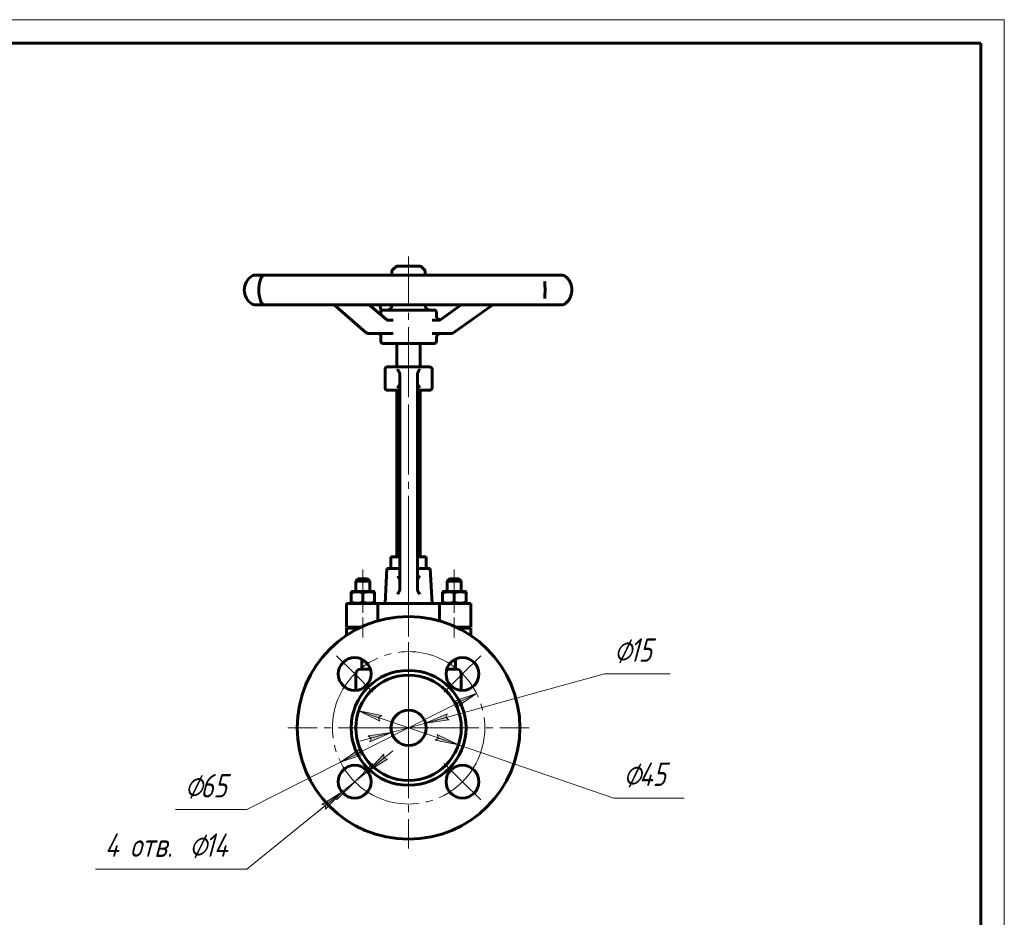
# Model space of a CAD drawing. Header units: millimetres. Extents: x 0 to 420, y 0 to 297.
# Tile 4 of 4: x 210 to 420, y 106 to 297. Entities that reach past the tile are written whole.
import ezdxf

# ---------------------------------------------------------------- set-up
doc = ezdxf.new("R2010")
doc.units = ezdxf.units.MM
for name, pattern in [('K5LT_AXLED', [19.5, 15, -1.5, 1.5, -1.5]), ('K5LT_BASIC', [0]), ('K5LT_THIN', [0])]:
    doc.linetypes.add(name, pattern=pattern)
doc.layers.add('Системный слой', color=7, linetype='Continuous')
doc.layers.add('Системный слой (1)', color=251, linetype='Continuous', true_color=0x6c6c6c)
doc.styles.add('KDIMTEXTSTYLE', font='txt', dxfattribs={"width": 0.96, "oblique": 15, "height": 5})
doc.styles.add('KTEXTSTYLE', font='txt', dxfattribs={"width": 0.96, "height": 5})
doc.dimstyles.new('KDIMSTYLE (0.50)', dxfattribs={"dimtxt": 5, "dimasz": 1, "dimexe": 2, "dimexo": 0, "dimgap": 1, "dimtad": 1, "dimlfac": 2, "dimtxsty": 'KDIMTEXTSTYLE', "dimsah": 1, "dimcen": 0, "dimdle": 1, "dimadec": 0, "dimazin": 0, "dimtfac": 0.667, "dimtmove": 0, "dimatfit": 3, "dimfxl": 1, "dimtvp": 1, "dimtolj": 1, "dimtzin": 0, "dimarcsym": 0})

# ---------------------------------------------------------------- blocks, each defined once
blk = doc.blocks.new('U8')
at = {"layer": 'Системный слой (1)', "color": 150, "linetype": 'K5LT_BASIC', "lineweight": 60, "true_color": 0x0080ff}
for p, q in [((289.38, 242.51), (289.38, 243.11)), ((289.38, 236.03), (289.38, 236.19))]:
    blk.add_line(p, q, dxfattribs=at)
blk = doc.blocks.new('U9')
at = {"layer": 'Системный слой (1)', "color": 150, "linetype": 'K5LT_BASIC', "lineweight": 60, "true_color": 0x0080ff}
for p, q in [((293.29, 244.46), (290.72, 244.46)), ((295.16, 244.46), (293.29, 244.46))]:
    blk.add_line(p, q, dxfattribs=at)
blk = doc.blocks.new('U10')
at = {"layer": 'Системный слой (1)', "color": 150, "linetype": 'K5LT_BASIC', "lineweight": 60, "true_color": 0x0080ff}
for p, q in [((298.88, 233.88), (298.88, 234.6)), ((298.88, 228.43), (298.88, 229.13))]:
    blk.add_line(p, q, dxfattribs=at)
blk = doc.blocks.new('U11')
at = {"layer": 'Системный слой (1)', "color": 150, "linetype": 'K5LT_BASIC', "lineweight": 60, "true_color": 0x0080ff}
for p, q in [((296.5, 242.51), (296.5, 243.11)), ((296.5, 236.03), (296.5, 236.19))]:
    blk.add_line(p, q, dxfattribs=at)
blk = doc.blocks.new('U12')
at = {"layer": 'Системный слой (1)', "color": 150, "linetype": 'K5LT_BASIC', "lineweight": 60, "true_color": 0x0080ff}
for p, q in [((287, 234.08), (287, 234.6)), ((287, 228.43), (287, 229.71))]:
    blk.add_line(p, q, dxfattribs=at)
blk = doc.blocks.new('U13')
at = {"layer": 'Системный слой (1)', "color": 150, "linetype": 'K5LT_BASIC', "lineweight": 60, "true_color": 0x0080ff}
for p, q in [((302.69, 175.06), (300.32, 175.06)), ((305.07, 175.06), (302.69, 175.06))]:
    blk.add_line(p, q, dxfattribs=at)
blk = doc.blocks.new('U14')
at = {"layer": 'Системный слой (1)', "color": 150, "linetype": 'K5LT_BASIC', "lineweight": 60, "true_color": 0x0080ff}
for p, q in [((282.69, 158.46), (284.8, 158.46)), ((301.08, 158.46), (303.19, 158.46))]:
    blk.add_line(p, q, dxfattribs=at)
blk = doc.blocks.new('U15')
at = {"layer": 'Системный слой (1)', "color": 150, "linetype": 'K5LT_BASIC', "lineweight": 60, "true_color": 0x0080ff}
for p, q in [((288.33, 179.96), (291.07, 179.96)), ((294.82, 179.96), (297.55, 179.96))]:
    blk.add_line(p, q, dxfattribs=at)
blk = doc.blocks.new('U16')
at = {"layer": 'Системный слой (1)', "color": 150, "linetype": 'K5LT_BASIC', "lineweight": 60, "true_color": 0x0080ff}
for p, q in [((283.19, 175.06), (280.82, 175.06)), ((285.57, 175.06), (283.19, 175.06))]:
    blk.add_line(p, q, dxfattribs=at)
blk = doc.blocks.new('U17')
at = {"layer": 'Системный слой (1)', "color": 150, "linetype": 'K5LT_BASIC', "lineweight": 60, "true_color": 0x0080ff}
for p, q in [((290.81, 178.01), (290.57, 178.34)), ((290.99, 177.71), (290.81, 178.01)), ((291.07, 177.48), (290.99, 177.71))]:
    blk.add_line(p, q, dxfattribs=at)
blk = doc.blocks.new('U18')
at = {"layer": 'Системный слой (1)', "color": 150, "linetype": 'K5LT_BASIC', "lineweight": 60, "true_color": 0x0080ff}
for p, q in [((290.8, 218.84), (290.54, 218.51)), ((290.99, 219.15), (290.8, 218.84)), ((291.07, 219.39), (290.99, 219.15))]:
    blk.add_line(p, q, dxfattribs=at)
blk = doc.blocks.new('U19')
at = {"layer": 'Системный слой (1)', "color": 150, "linetype": 'K5LT_BASIC', "lineweight": 60, "true_color": 0x0080ff}
for p, q in [((287.76, 230.08), (289.36, 230.08)), ((289.36, 230.08), (289.63, 230.08))]:
    blk.add_line(p, q, dxfattribs=at)
blk = doc.blocks.new('U20')
at = {"layer": 'Системный слой (1)', "color": 150, "linetype": 'K5LT_BASIC', "lineweight": 60, "true_color": 0x0080ff}
for p, q in [((284.47, 230.08), (286.34, 230.08)), ((286.34, 230.08), (287.76, 230.08))]:
    blk.add_line(p, q, dxfattribs=at)
blk = doc.blocks.new('U21')
at = {"layer": 'Системный слой (1)', "color": 150, "linetype": 'K5LT_BASIC', "lineweight": 60, "true_color": 0x0080ff}
for p, q in [((289.36, 232.93), (288.44, 232.93)), ((289.63, 232.93), (289.36, 232.93))]:
    blk.add_line(p, q, dxfattribs=at)
blk = doc.blocks.new('U22')
at = {"layer": 'Системный слой (1)', "color": 30, "linetype": 'K5LT_AXLED', "lineweight": 18, "true_color": 0xff8000}
for p, q in [((281.45, 157.45), (277.56, 161.34)), ((304.43, 157.45), (308.32, 161.34)), ((285.34, 153.56), (281.45, 157.45)), ((300.54, 153.56), (304.43, 157.45)), ((285.34, 138.36), (281.45, 134.47)), ((300.54, 138.36), (304.43, 134.47)), ((281.45, 134.47), (277.56, 130.58)), ((304.43, 134.47), (308.32, 130.58))]:
    blk.add_line(p, q, dxfattribs=at)
for start, end in [(45, 135), (135, 225), (315, 45), (225, 315)]:
    blk.add_arc((292.94, 145.96), 16.25, start, end, dxfattribs=at)
blk = doc.blocks.new('D6')
at = {"layer": 'Системный слой (1)'}
for points in [[(300.9, 148.14), (301.55, 147.64), (296.56, 146.95), (301.2, 148.91)], [(284.68, 143), (289.32, 144.96), (284.33, 144.27), (284.99, 143.77)]]:
    blk.add_hatch(color=7, dxfattribs=at).paths.add_polyline_path(points)
at = {"layer": 'Системный слой (1)', "color": 7, "linetype": 'K5LT_THIN', "lineweight": 18}
for p, q in [((296.56, 146.95), (334.74, 157.45)), ((301.2, 148.91), (296.56, 146.95)), ((296.56, 146.95), (303.31, 148.81)), ((296.56, 146.95), (301.55, 147.64)), ((300.9, 148.14), (301.2, 148.91)), ((301.55, 147.64), (300.9, 148.14)), ((289.32, 144.96), (282.58, 143.11)), ((289.32, 144.96), (284.33, 144.27)), ((284.68, 143), (289.32, 144.96)), ((289.32, 144.96), (296.56, 146.95)), ((284.33, 144.27), (284.99, 143.77)), ((284.99, 143.77), (284.68, 143))]:
    blk.add_line(p, q, dxfattribs=at)
blk.add_wipeout([(336.74, 158.45), (336.74, 165.83), (346.36, 165.83), (346.36, 158.45)]).dxf.layer = 'Системный слой (1)'
blk.add_line((334.74, 157.45), (348.76, 157.45), dxfattribs=at)
at = {"layer": 'Системный слой (1)', "color": 7, "char_height": 5, "attachment_point": 1, "style": 'KTEXTSTYLE'}
for s, insert in [('\\fArial|b0|c204|p34;\\H5.0;\\W1.000;\\Q15;\\fGOST Type AU|b0|i0|c204|p34;\\Q15;\\W0.960;⌀', (336.74, 165.04)), ('\\fArial|b0|c204|p34;\\H5.0;\\W1.000;\\Q15;\\fGOST Type AU|b0|i0|c204|p34;\\Q15;\\W0.960;15', (340.05, 165.04))]:
    blk.add_mtext(s, dxfattribs=dict(at, insert=insert))
blk = doc.blocks.new('KDIMARROW_01')
at = {"layer": 'Системный слой'}
blk.add_hatch(color=0, dxfattribs=at).paths.add_polyline_path([(0, 0), (-5, 0.66), (-4.5, 0), (-5, -0.66)])
at = {"layer": 'Системный слой', "color": 0, "linetype": 'K5LT_THIN', "lineweight": 18}
for p, q in [((-4.5, 0), (-5, 0.66)), ((-5, 0.66), (0, 0)), ((0, 0), (-5, -0.66)), ((-5, -0.66), (-4.5, 0))]:
    blk.add_line(p, q, dxfattribs=at)
at = {"layer": 'Системный слой (1)', "color": 0, "linetype": 'K5LT_THIN', "lineweight": 18}
blk.add_line((292.94, 145.96), (292.44, 145.96), dxfattribs=at)
blk = doc.blocks.new('D7')
at = {"layer": 'Системный слой (1)'}
for points in [[(286.55, 148.14), (287.24, 148.6), (282.3, 149.6), (286.81, 147.36)], [(303.58, 142.31), (299.07, 144.56), (299.33, 143.77), (298.64, 143.31)]]:
    blk.add_hatch(color=7, dxfattribs=at).paths.add_polyline_path(points)
at = {"layer": 'Системный слой (1)', "color": 7, "linetype": 'K5LT_THIN', "lineweight": 18}
for p, q in [((282.3, 149.6), (287.24, 148.6)), ((286.81, 147.36), (282.3, 149.6)), ((282.3, 149.6), (303.58, 142.31)), ((287.24, 148.6), (286.55, 148.14)), ((286.55, 148.14), (286.81, 147.36)), ((298.64, 143.31), (299.33, 143.77)), ((303.58, 142.31), (298.64, 143.31)), ((299.33, 143.77), (299.07, 144.56)), ((299.07, 144.56), (303.58, 142.31)), ((303.58, 142.31), (336.74, 130.97))]:
    blk.add_line(p, q, dxfattribs=at)
blk.add_wipeout([(338.74, 131.97), (338.74, 139.35), (349.25, 139.35), (349.25, 131.97)]).dxf.layer = 'Системный слой (1)'
blk.add_line((336.74, 130.97), (351.69, 130.97), dxfattribs=at)
at = {"layer": 'Системный слой (1)', "color": 7, "char_height": 5, "attachment_point": 1, "style": 'KTEXTSTYLE'}
for s, insert in [('\\fArial|b0|c204|p34;\\H5.0;\\W1.000;\\Q15;\\fGOST Type AU|b0|i0|c204|p34;\\Q15;\\W0.960;⌀', (338.74, 138.55)), ('\\fArial|b0|c204|p34;\\H5.0;\\W1.000;\\Q15;\\fGOST Type AU|b0|i0|c204|p34;\\Q15;\\W0.960;45', (342.05, 138.55))]:
    blk.add_mtext(s, dxfattribs=dict(at, insert=insert))
blk = doc.blocks.new('D8')
at = {"layer": 'Системный слой (1)'}
for points in [[(303.28, 150.44), (307.44, 153.29), (302.68, 151.62), (303.43, 151.26)], [(278.44, 138.63), (283.2, 140.3), (282.45, 140.66), (282.6, 141.47)]]:
    blk.add_hatch(color=7, dxfattribs=at).paths.add_polyline_path(points)
at = {"layer": 'Системный слой (1)', "color": 7, "linetype": 'K5LT_THIN', "lineweight": 18}
for p, q in [((307.44, 153.29), (278.44, 138.63)), ((302.68, 151.62), (307.44, 153.29)), ((303.43, 151.26), (302.68, 151.62)), ((307.44, 153.29), (303.28, 150.44)), ((303.28, 150.44), (303.43, 151.26)), ((278.44, 138.63), (282.6, 141.47)), ((282.6, 141.47), (282.45, 140.66)), ((278.44, 138.63), (258.42, 128.51)), ((283.2, 140.3), (278.44, 138.63)), ((282.45, 140.66), (283.2, 140.3))]:
    blk.add_line(p, q, dxfattribs=at)
blk.add_wipeout([(245.2, 129.51), (245.2, 136.89), (255.97, 136.89), (255.97, 129.51)]).dxf.layer = 'Системный слой (1)'
blk.add_line((258.42, 128.51), (243.2, 128.51), dxfattribs=at)
at = {"layer": 'Системный слой (1)', "color": 7, "char_height": 5, "attachment_point": 1, "style": 'KTEXTSTYLE'}
for s, insert in [('\\fArial|b0|c204|p34;\\H5.0;\\W1.000;\\Q15;\\fGOST Type AU|b0|i0|c204|p34;\\Q15;\\W0.960;⌀', (245.2, 136.1)), ('\\fArial|b0|c204|p34;\\H5.0;\\W1.000;\\Q15;\\fGOST Type AU|b0|i0|c204|p34;\\Q15;\\W0.960;65', (248.51, 136.1))]:
    blk.add_mtext(s, dxfattribs=dict(at, insert=insert))
blk = doc.blocks.new('D9')
at = {"layer": 'Системный слой (1)'}
for points in [[(284.17, 136.67), (288.47, 139.3), (287.67, 139.5), (287.65, 140.32)], [(275.25, 128.61), (278.73, 132.27), (274.43, 129.63), (275.23, 129.44)]]:
    blk.add_hatch(color=7, dxfattribs=at).paths.add_polyline_path(points)
at = {"layer": 'Системный слой (1)', "color": 7, "linetype": 'K5LT_THIN', "lineweight": 18}
for p, q in [((284.17, 136.67), (289.61, 141.07)), ((287.65, 140.32), (284.17, 136.67)), ((284.17, 136.67), (288.47, 139.3)), ((287.67, 139.5), (287.65, 140.32)), ((288.47, 139.3), (287.67, 139.5)), ((284.17, 136.67), (278.73, 132.27)), ((278.73, 132.27), (258.42, 115.84)), ((278.73, 132.27), (273.29, 127.86)), ((278.73, 132.27), (274.43, 129.63)), ((275.25, 128.61), (278.73, 132.27)), ((274.43, 129.63), (275.23, 129.44)), ((275.23, 129.44), (275.25, 128.61))]:
    blk.add_line(p, q, dxfattribs=at)
blk.add_wipeout([(228.14, 116.84), (228.14, 124.22), (255.29, 124.22), (255.29, 116.84)]).dxf.layer = 'Системный слой (1)'
blk.add_line((258.42, 115.84), (226.14, 115.84), dxfattribs=at)
at = {"layer": 'Системный слой (1)', "color": 7, "char_height": 5, "attachment_point": 1, "style": 'KTEXTSTYLE'}
for s, insert in [('\\fArial|b0|c204|p34;\\H5.0;\\W1.000;\\Q15;\\fGOST Type AU|b0|i0|c204|p34;\\Q15;\\W0.960;⌀', (246.13, 123.43)), ('\\fArial|b0|c204|p34;\\H5.0;\\W1.000;\\Q15;\\fGOST Type AU|b0|i0|c204|p34;\\Q15;\\W0.960;4 отв. ', (228.14, 123.43)), ('\\fArial|b0|c204|p34;\\H5.0;\\W1.000;\\Q15;\\fGOST Type AU|b0|i0|c204|p34;\\Q15;\\W0.960;14', (249.44, 123.43))]:
    blk.add_mtext(s, dxfattribs=dict(at, insert=insert))
blk = doc.blocks.new('U23')
at = {"layer": 'Системный слой (1)', "color": 30, "linetype": 'K5LT_AXLED', "lineweight": 18, "true_color": 0xff8000}
for q in [(292.94, 171.71), (267.19, 145.96), (318.69, 145.96), (292.94, 120.21)]:
    blk.add_line((292.94, 145.96), q, dxfattribs=at)
blk = doc.blocks.new('U24')
at = {"color": 7, "linetype": 'K5LT_THIN', "lineweight": 18}
for p, q in [((0, 297), (420, 297)), ((420, 297), (420, 0))]:
    blk.add_line(p, q, dxfattribs=at)
at = {"color": 150, "linetype": 'K5LT_BASIC', "lineweight": 60, "true_color": 0x0080ff}
for p, q in [((20, 292), (415, 292)), ((415, 292), (415, 5))]:
    blk.add_line(p, q, dxfattribs=at)

msp = doc.modelspace()

# ---------------------------------------------------------------- linework, layer by layer
at = {"layer": 'Системный слой (1)', "color": 30, "linetype": 'K5LT_AXLED', "lineweight": 18, "true_color": 0xff8000}
for p, q in [((292.9405, 216.4513), (292.9405, 246.4575)), ((292.9405, 180.4575), (292.9405, 219.9513)), ((292.9405, 170.4575), (292.9405, 181.9575)), ((283.1905, 172.7621), (283.1905, 179.7075)), ((302.6905, 172.7621), (302.6905, 179.7075)), ((283.1905, 170.4575), (283.1905, 174.753)), ((302.6905, 170.4575), (302.6905, 174.753)), ((302.6905, 165.2075), (302.6905, 169.4575)), ((292.9405, 139.9575), (292.9405, 164.2075))]:
    msp.add_line(p, q, dxfattribs=at)
at = {"layer": 'Системный слой (1)', "color": 150, "linetype": 'K5LT_BASIC', "lineweight": 60, "true_color": 0x0080ff}
for p, q in [((290.0498, 244.1793), (289.6563, 243.7858)), ((295.8313, 244.1793), (296.2248, 243.7858)), ((260.6098, 242.5122), (260.0708, 242.5122)), ((262.3486, 242.5122), (260.6098, 242.5122)), ((261.6455, 242.5122), (261.5581, 242.5122)), ((267.0681, 242.5122), (262.3486, 242.5122)), ((271.4402, 242.5122), (267.0681, 242.5122)), ((279.4534, 242.5122), (271.4402, 242.5122)), ((285.4572, 242.5122), (279.4534, 242.5122)), ((294.9285, 242.5122), (285.4572, 242.5122)), ((301.1886, 242.5122), (294.9285, 242.5122)), ((309.9482, 242.5122), (301.1886, 242.5122)), ((315.0304, 242.5122), (309.9482, 242.5122)), ((321.0716, 242.5122), (315.0304, 242.5122)), ((323.8117, 242.5122), (321.0716, 242.5122)), ((325.7505, 242.5122), (323.8117, 242.5122)), ((321.9687, 241.1714), (321.9688, 241.1724)), ((321.9688, 237.5251), (321.9688, 237.5255)), ((260.0708, 236.1856), (260.6098, 236.1856)), ((260.6098, 236.1856), (262.3677, 236.1856)), ((262.3486, 236.1856), (267.0681, 236.1856)), ((267.0681, 236.1856), (271.4402, 236.1856)), ((271.4402, 236.1856), (279.4534, 236.1856)), ((283.8542, 230.3116), (277.0415, 236.1856)), ((279.4534, 236.1856), (285.4572, 236.1856)), ((288.2346, 233.0221), (284.5656, 236.1856)), ((285.4572, 236.1856), (294.9285, 236.1856)), ((287.1083, 234.8995), (286.8081, 236.1856)), ((294.9285, 236.1856), (301.1886, 236.1856)), ((299.8239, 233.0744), (304.1585, 236.1856)), ((301.1886, 236.1856), (309.9482, 236.1856)), ((302.6258, 230.2593), (310.8827, 236.1856)), ((309.9482, 236.1856), (315.0304, 236.1856)), ((315.0304, 236.1856), (321.0716, 236.1856)), ((321.0716, 236.1856), (323.8117, 236.1856)), ((323.8117, 236.1856), (325.7505, 236.1856)), ((325.0835, 236.1856), (325.5208, 236.1856)), ((298.403, 235.0763), (287.478, 235.0763)), ((288.4362, 232.9311), (288.4362, 232.9311)), ((299.3904, 232.9311), (297.9538, 232.9311)), ((299.3904, 232.9311), (299.3904, 232.9311)), ((297.9538, 230.0811), (300.1994, 230.0811)), ((300.1994, 230.0811), (302.0719, 230.0811)), ((287.478, 227.9513), (298.403, 227.9513)), ((290.4405, 222.9513), (290.4405, 227.9513)), ((295.4405, 222.9513), (295.4405, 227.9513)), ((288.4405, 222.9513), (297.4405, 222.9513)), ((287.9405, 218.4513), (287.9405, 222.4513)), ((291.0655, 221.3656), (291.0655, 221.4538)), ((291.0655, 221.3656), (291.0655, 212.9513)), ((294.8155, 221.3656), (294.8155, 221.4538)), ((294.8155, 221.3656), (294.8155, 212.9513)), ((297.9405, 218.4513), (297.9405, 222.4513)), ((288.4405, 217.9513), (291.0655, 217.9513)), ((290.4405, 182.4575), (290.4405, 217.9513)), ((294.8155, 217.9513), (297.4405, 217.9513)), ((295.4405, 182.4575), (295.4405, 217.9513)), ((291.0655, 212.9513), (291.0655, 183.9575)), ((294.8155, 212.9513), (294.8155, 183.9575)), ((291.0655, 183.9575), (291.0655, 175.5363)), ((294.8155, 183.9575), (294.8155, 175.5363)), ((289.1905, 179.9575), (289.1905, 182.4575)), ((289.1905, 182.4575), (291.0655, 182.4575)), ((294.8155, 182.4575), (296.6905, 182.4575)), ((296.6905, 179.9575), (296.6905, 182.4575)), ((287.9405, 172.4575), (288.3336, 179.9575)), ((297.9405, 172.4575), (297.5475, 179.9575)), ((281.6905, 177.2075), (282.1905, 177.7075)), ((281.6905, 177.2075), (284.6905, 177.2075)), ((281.6905, 175.0575), (281.6905, 177.2075)), ((282.1905, 177.7075), (284.1905, 177.7075)), ((284.6905, 177.2075), (284.1905, 177.7075)), ((284.6905, 175.0575), (284.6905, 177.2075)), ((301.1905, 177.2075), (301.6905, 177.7075)), ((301.1905, 175.0575), (301.1905, 177.2075)), ((301.1905, 177.2075), (304.1905, 177.2075)), ((301.6905, 177.7075), (303.6905, 177.7075)), ((304.1905, 177.2075), (303.6905, 177.7075)), ((304.1905, 175.0575), (304.1905, 177.2075)), ((280.6905, 174.9854), (280.8155, 175.0575)), ((280.6905, 174.7621), (280.6905, 174.9854)), ((280.6905, 172.753), (280.6905, 174.7621)), ((283.1905, 172.753), (283.1905, 174.7621)), ((285.6905, 174.9854), (285.5655, 175.0575)), ((285.6905, 174.9854), (285.6905, 174.7621)), ((285.6905, 172.753), (285.6905, 174.7621)), ((291.0655, 175.5363), (291.0655, 175.4189)), ((294.8155, 175.5363), (294.8155, 175.4189)), ((300.1905, 174.9854), (300.3155, 175.0575)), ((300.1905, 174.7621), (300.1905, 174.9854)), ((300.1905, 172.753), (300.1905, 174.7621)), ((302.6905, 172.753), (302.6905, 174.7621)), ((305.1905, 174.9854), (305.0655, 175.0575)), ((305.1905, 174.9854), (305.1905, 174.7621)), ((305.1905, 172.753), (305.1905, 174.7621)), ((279.6905, 167.4575), (279.6905, 172.4575)), ((279.6905, 172.4575), (286.3528, 172.4575)), ((280.6905, 172.5297), (280.6905, 172.753)), ((280.8155, 172.4575), (280.6905, 172.5297)), ((285.5655, 172.4575), (285.6905, 172.5297)), ((285.6905, 172.753), (285.6905, 172.5297)), ((286.3528, 168.7756), (286.3528, 172.4575)), ((286.3528, 172.4575), (299.5283, 172.4575)), ((299.5283, 172.4575), (306.1905, 172.4575)), ((299.5283, 168.7756), (299.5283, 172.4575)), ((300.1905, 172.5297), (300.1905, 172.753)), ((300.3155, 172.4575), (300.1905, 172.5297)), ((305.0655, 172.4575), (305.1905, 172.5297)), ((305.1905, 172.753), (305.1905, 172.5297)), ((306.1905, 167.4575), (306.1905, 172.4575)), ((279.6905, 167.4575), (282.8503, 167.4575)), ((279.6905, 167.2075), (282.3339, 167.2075)), ((279.6905, 165.6679), (279.6905, 167.2075)), ((281.6905, 167.2075), (281.6905, 167.4575)), ((303.0308, 167.4575), (306.1905, 167.4575)), ((303.5471, 167.2075), (306.1905, 167.2075)), ((304.1905, 167.2075), (304.1905, 167.4575)), ((306.1905, 165.6679), (306.1905, 167.2075)), ((282.9405, 158.4575), (282.9405, 160.6148)), ((302.9405, 158.4575), (302.9405, 160.6148)), ((281.6905, 153.9563), (281.6905, 157.4575)), ((304.1905, 153.9563), (304.1905, 157.4575))]:
    msp.add_line(p, q, dxfattribs=at)
for centre, radius in [((292.9405, 145.9575), 23.75), ((281.45, 157.448), 3.5), ((304.431, 157.448), 3.5), ((292.9405, 145.9575), 12.25), ((292.9405, 145.9575), 11.25), ((292.9405, 145.9575), 3.75), ((281.45, 134.4671), 3.5), ((304.431, 134.4671), 3.5)]:
    msp.add_circle(centre, radius, dxfattribs=at)
for centre, radius, start, end in [((290.328, 243.114), 0.95, 135, 180), ((290.7215, 243.5075), 0.95, 90, 135), ((295.1595, 243.5075), 0.95, 45, 90), ((295.553, 243.114), 0.95, 0, 45), ((261.4587, 239.3489), 3.5625, 122.090575, 237.909425), ((260.0708, 241.5622), 0.95, 90, 122.090575), ((262.3486, 241.5622), 0.95, 90, 166.578654), ((325.7505, 241.5622), 0.95, 55.25746, 90), ((260.0708, 237.1356), 0.95, 237.909425, 270), ((262.3486, 237.1356), 0.95, 193.419103, 270), ((288.428, 236.0263), 0.95, 270, 0), ((297.453, 236.0263), 0.95, 180, 270), ((325.7505, 237.1356), 0.95, 270, 304.742539), ((287.478, 234.6013), 0.475, 90, 180), ((298.403, 234.6013), 0.475, 0, 90), ((299.828, 233.8811), 0.95, 180.121052, 255.67983), ((284.4745, 231.0311), 0.95, 229.2336, 270), ((299.828, 229.1311), 0.95, 90, 180), ((302.0719, 231.0311), 0.95, 270, 305.673536), ((287.478, 228.4263), 0.475, 180, 270), ((298.403, 228.4263), 0.475, 270, 0), ((288.4405, 222.4513), 0.5, 90, 180), ((297.4405, 222.4513), 0.5, 0, 90), ((288.4405, 218.4513), 0.5, 180, 270), ((297.4405, 218.4513), 0.5, 270, 0), ((282.6905, 157.4575), 1, 90, 180), ((303.1905, 157.4575), 1, 0, 90)]:
    msp.add_arc(centre, radius, start, end, dxfattribs=at)
for centre, major_axis, ratio, start_param, end_param in [((262.3486, 241.5622), (-0.9241, 0.2205), 0.9644619, 6.28315613, 6.28366407), ((325.7505, 241.5622), (0.5557, 0.7705), 0.89830811, 0.00141108, 0.01658656), ((262.3486, 237.1356), (0.9241, 0.2205), 0.9644619, 3.14107408, 3.14157362), ((325.7505, 237.1356), (-0.5557, 0.7705), 0.89830811, 3.12499288, 3.14018735), ((284.4745, 231.0311), (-0.6204, -0.7195), 0.52280377, 0, 0.00001568), ((302.0719, 231.0311), (-0.5539, 0.7718), 0.29771182, 3.14159265, 3.14161897)]:
    msp.add_ellipse(centre, major_axis=major_axis, ratio=ratio, start_param=start_param, end_param=end_param, dxfattribs=at)
for points, knots in [([(261.4247, 236.9156), (261.4215, 236.929), (261.4166, 236.9466), (261.399, 237.0061), (261.3855, 237.0499), (261.3589, 237.1355), (261.3467, 237.1748), (261.3197, 237.2626), (261.3053, 237.3103), (261.268, 237.4374), (261.2448, 237.5205), (261.203, 237.6828), (261.1842, 237.7602), (261.1501, 237.9135), (261.1345, 237.9883), (261.1035, 238.1516), (261.0883, 238.24), (261.0598, 238.4288), (261.0467, 238.5295), (261.0257, 238.7281), (261.0177, 238.8252), (261.0058, 239.0215), (261.002, 239.1208), (260.9982, 239.3251), (260.9986, 239.4293), (261.0037, 239.6366), (261.0085, 239.7399), (261.0222, 239.9372), (261.031, 240.0311), (261.0523, 240.218), (261.065, 240.3109), (261.0943, 240.4982), (261.1111, 240.5915), (261.1453, 240.7646), (261.1627, 240.8449), (261.2002, 241.0056), (261.2204, 241.0854), (261.2624, 241.2414), (261.2841, 241.3167), (261.323, 241.4466), (261.3404, 241.5029), (261.3715, 241.6028), (261.3849, 241.646), (261.397, 241.6855), (261.3979, 241.6886), (261.4041, 241.7088), (261.4086, 241.7239), (261.4131, 241.7397), (261.414, 241.7428), (261.4157, 241.7486), (261.4165, 241.7514), (261.4187, 241.7593), (261.42, 241.7639), (261.4226, 241.7739), (261.4238, 241.7784), (261.4245, 241.7815), (261.4246, 241.7819), (261.4247, 241.7822)], [0, 0, 0, 0, 1.07101134, 1.07101134, 2.14255304, 2.14255304, 2.91977288, 2.91977288, 3.69699273, 3.69699273, 4.82829106, 4.82829106, 5.74716791, 5.74716791, 6.55368118, 6.55368118, 7.43709007, 7.43709007, 8.38377549, 8.38377549, 9.25637939, 9.25637939, 10.12450784, 10.12450784, 11.03263034, 11.03263034, 11.93918139, 11.93918139, 12.78805497, 12.78805497, 13.667117, 13.667117, 14.61210128, 14.61210128, 15.49557407, 15.49557407, 16.47589981, 16.47589981, 17.54549809, 17.54549809, 18.53634572, 18.53634572, 19.52719336, 19.52719336, 19.61641261, 19.61641261, 20.09992462, 20.09992462, 20.22080262, 20.22080262, 20.34168062, 20.34168062, 20.58343663, 20.58343663, 20.94690585, 20.94690585, 20.99956155, 20.99956155, 20.99956155, 20.99956155]), ([(326.3052, 242.3334), (326.3933, 242.2699), (326.4858, 242.1963), (326.6609, 242.0379), (326.743, 241.9558), (326.9005, 241.7798), (326.9757, 241.6873), (327.1165, 241.493), (327.1824, 241.392), (327.3009, 241.1874), (327.3544, 241.0845), (327.4527, 240.8704), (327.4975, 240.7598), (327.577, 240.5339), (327.6119, 240.4186), (327.669, 240.1901), (327.692, 240.0775), (327.7265, 239.8542), (327.7386, 239.7435), (327.7541, 239.5144), (327.757, 239.3963), (327.7528, 239.1596), (327.7456, 239.0407), (327.7211, 238.8087), (327.7041, 238.6959), (327.6608, 238.4762), (327.6347, 238.369), (327.5718, 238.151), (327.5346, 238.0409), (327.4507, 237.8242), (327.4037, 237.7178), (327.3032, 237.5154), (327.2495, 237.4188), (327.135, 237.2332), (327.0741, 237.1443), (326.9418, 236.9685), (326.8707, 236.8836), (326.7228, 236.7219), (326.646, 236.6461), (326.4859, 236.5023), (326.4029, 236.4357), (326.3172, 236.3731), (326.3112, 236.3687), (326.3052, 236.3644)], [0, 0, 0, 0, 1.45765061, 1.45765061, 2.7390767, 2.7390767, 3.93655228, 3.93655228, 5.05353196, 5.05353196, 6.06770579, 6.06770579, 7.05765986, 7.05765986, 8.0270843, 8.0270843, 8.92407345, 8.92407345, 9.78001994, 9.78001994, 10.67924674, 10.67924674, 11.59289207, 11.59289207, 12.4720019, 12.4720019, 13.34402883, 13.34402883, 14.28527832, 14.28527832, 15.2675823, 15.2675823, 16.24692329, 16.24692329, 17.26199615, 17.26199615, 18.39157993, 18.39157993, 19.5922488, 19.5922488, 20.90088075, 20.90088075, 20.99961006, 20.99961006, 20.99961006, 20.99961006]), ([(321.9687, 241.1714), (321.9687, 241.1579), (321.9689, 241.1436), (321.9695, 241.1125), (321.9699, 241.0957), (321.9717, 241.0421), (321.9735, 241.0022), (321.9789, 240.9017), (321.9828, 240.8389), (321.9918, 240.7015), (321.9969, 240.6267), (322.0077, 240.466), (322.0134, 240.3801), (322.0239, 240.2029), (322.0288, 240.1113), (322.0343, 239.9866), (322.0356, 239.9557), (322.0392, 239.8623), (322.0412, 239.7991), (322.0451, 239.6452), (322.0465, 239.5538), (322.0476, 239.4094), (322.0478, 239.3561), (322.0475, 239.2394), (322.0469, 239.1761), (322.0447, 239.0193), (322.0425, 238.927), (322.0372, 238.7698), (322.0345, 238.704), (322.0274, 238.5522), (322.0228, 238.4675), (322.0126, 238.2988), (322.0071, 238.2152), (322.0003, 238.1158), (321.9989, 238.0955), (321.9948, 238.0354), (321.9922, 237.9968), (321.9896, 237.959), (321.9896, 237.9584), (321.9877, 237.9296), (321.9859, 237.9022), (321.9838, 237.8691), (321.9833, 237.8626), (321.9825, 237.8496), (321.9821, 237.8431), (321.9801, 237.8105), (321.9786, 237.7853), (321.9766, 237.749), (321.9759, 237.7372), (321.9747, 237.7141), (321.9741, 237.7028), (321.9726, 237.6699), (321.9717, 237.649), (321.9695, 237.5892), (321.9688, 237.5547), (321.9688, 237.5251)], [0, 0, 0, 0, 0.6788168, 0.6788168, 1.3576336, 1.3576336, 2.71526721, 2.71526721, 4.4830596, 4.4830596, 6.27186382, 6.27186382, 8.1017794, 8.1017794, 9.89923802, 9.89923802, 10.48476289, 10.48476289, 11.65581264, 11.65581264, 13.30007443, 13.30007443, 14.26021004, 14.26021004, 15.40177333, 15.40177333, 17.08609458, 17.08609458, 18.3293714, 18.3293714, 20.00701205, 20.00701205, 21.80048663, 21.80048663, 22.27136835, 22.27136835, 23.2131318, 23.2131318, 23.22857928, 23.22857928, 23.94436856, 23.94436856, 24.12331588, 24.12331588, 24.3022632, 24.3022632, 25.03635953, 25.03635953, 25.40447748, 25.40447748, 25.77040611, 25.77040611, 26.50445269, 26.50445269, 28, 28, 28, 28]), ([(288.2346, 233.0221), (288.2493, 233.0094), (288.2636, 232.9984), (288.2906, 232.9797), (288.3034, 232.9719), (288.3238, 232.9608), (288.3319, 232.9569), (288.346, 232.9506), (288.3521, 232.9481), (288.3643, 232.9436), (288.3703, 232.9416), (288.385, 232.9374), (288.3934, 232.9355), (288.4093, 232.9327), (288.4168, 232.9319), (288.4283, 232.9312), (288.4322, 232.9312), (288.4362, 232.9311), (288.4362, 232.9311), (288.4362, 232.9311)], [0, 0, 0, 0, 2.55114829, 2.55114829, 5.07029839, 5.07029839, 6.84284436, 6.84284436, 8.31619268, 8.31619268, 9.88761559, 9.88761559, 12.30548118, 12.30548118, 14.70668775, 14.70668775, 15.99957929, 15.99957929, 16, 16, 16, 16]), ([(299.8239, 233.0744), (299.8231, 233.0739), (299.8224, 233.0734), (299.8205, 233.072), (299.8193, 233.0712), (299.8159, 233.0688), (299.8137, 233.0673), (299.8074, 233.0629), (299.8033, 233.0601), (299.7911, 233.052), (299.783, 233.0469), (299.7595, 233.0325), (299.744, 233.0237), (299.7025, 233.002), (299.6763, 232.9901), (299.631, 232.9726), (299.612, 232.9667), (299.5855, 232.9581), (299.5778, 232.9562), (299.5436, 232.9473), (299.5169, 232.9419), (299.457, 232.9334), (299.4237, 232.9334), (299.3904, 232.9311), (299.3904, 232.9311), (299.3904, 232.9311)], [0, 0, 0, 0, 0.07493661, 0.07493661, 0.19983097, 0.19983097, 0.42464081, 0.42464081, 0.84928161, 0.84928161, 1.67358435, 1.67358435, 3.22224813, 3.22224813, 5.78701685, 5.78701685, 7.60396564, 7.60396564, 8.33264419, 8.33264419, 10.86397212, 10.86397212, 13.9995573, 13.9995573, 14, 14, 14, 14]), ([(287.0336, 229.6435), (287.0326, 229.647), (287.0306, 229.6534), (287.0214, 229.676), (287.0143, 229.6919), (287.0038, 229.7111), (287.0035, 229.7117), (286.9939, 229.7275), (286.9864, 229.7413), (286.9623, 229.7764), (286.9468, 229.7968), (286.9118, 229.8367), (286.8924, 229.8567), (286.8479, 229.897), (286.8228, 229.9171), (286.7684, 229.9552), (286.7391, 229.9731), (286.6776, 230.0054), (286.6451, 230.0199), (286.5785, 230.0445), (286.5443, 230.0546), (286.4755, 230.07), (286.441, 230.0754), (286.386, 230.0801), (286.365, 230.0801), (286.3439, 230.0811), (286.3439, 230.0811), (286.3438, 230.0811)], [0, 0, 0, 0, 0.90211043, 0.90211043, 1.74778133, 1.74778133, 1.7791566, 1.7791566, 2.4000216, 2.4000216, 3.11933875, 3.11933875, 3.80816385, 3.80816385, 4.54291573, 4.54291573, 5.28833341, 5.28833341, 6.04018807, 6.04018807, 6.79106391, 6.79106391, 7.53345357, 7.53345357, 7.99979343, 7.99979343, 8, 8, 8, 8]), ([(291.0655, 221.4538), (291.0655, 221.4728), (291.0584, 221.5255), (291.0289, 221.6131), (290.9825, 221.7164), (290.9365, 221.805), (290.8746, 221.913), (290.8049, 222.0248), (290.7089, 222.1669), (290.6221, 222.2857), (290.5624, 222.3626), (290.5447, 222.385)], [0, 0, 0, 0, 1.19863681, 2.95583361, 4.01741914, 5.42870496, 6.344021, 7.97654647, 9.3888095, 11.2389903, 12, 12, 12, 12]), ([(294.8155, 221.4538), (294.8155, 221.4728), (294.8227, 221.5255), (294.8522, 221.6131), (294.8985, 221.7164), (294.9446, 221.805), (295.0064, 221.9129), (295.0762, 222.0248), (295.1722, 222.1669), (295.259, 222.2857), (295.3187, 222.3626), (295.3364, 222.385)], [0, 0, 0, 0, 1.19862104, 2.95578571, 4.01735625, 5.42860547, 6.34394295, 7.97647459, 9.38875888, 11.2389742, 12, 12, 12, 12]), ([(294.8155, 219.3883), (294.8155, 219.3697), (294.8232, 219.3174), (294.8555, 219.2296), (294.9069, 219.1245), (294.9579, 219.0347), (295.0242, 218.9283), (295.0949, 218.8233), (295.201, 218.677), (295.2821, 218.5735), (295.3364, 218.5074)], [0, 0, 0, 0, 1.15289885, 2.86304667, 3.90982118, 5.29509762, 6.16514309, 7.64829523, 8.85721845, 11, 11, 11, 11]), ([(294.8155, 177.4799), (294.8155, 177.4976), (294.8231, 177.5471), (294.8541, 177.631), (294.9024, 177.7311), (294.9487, 177.8147), (295.0057, 177.9095), (295.0717, 178.0125), (295.174, 178.1616), (295.2588, 178.2759), (295.311, 178.3434)], [0, 0, 0, 0, 1.16980583, 2.8624013, 3.885266, 5.24852205, 6.01665672, 7.29789223, 8.82005425, 11, 11, 11, 11]), ([(283.1905, 174.7621), (283.0493, 174.8092), (282.8459, 174.8684), (282.5703, 174.9273), (282.3871, 174.9566), (282.213, 174.9752), (282.059, 174.9844), (281.8869, 174.9866), (281.6998, 174.9786), (281.4761, 174.9551), (281.1375, 174.8969), (280.8699, 174.8219), (280.6905, 174.7621)], [0, 0, 0, 0, 2.25930858, 3.21917455, 4.30607133, 5.10050285, 5.90485943, 6.67457219, 7.74349116, 8.78035565, 10.12686713, 13, 13, 13, 13]), ([(285.6905, 174.7621), (285.5493, 174.8092), (285.3459, 174.8684), (285.0703, 174.9273), (284.8871, 174.9566), (284.713, 174.9752), (284.559, 174.9844), (284.3869, 174.9866), (284.1998, 174.9786), (283.9761, 174.9551), (283.6375, 174.8969), (283.3699, 174.8219), (283.1905, 174.7621)], [0, 0, 0, 0, 2.25930858, 3.21917455, 4.30607133, 5.10050285, 5.90485943, 6.67457219, 7.74349116, 8.78035565, 10.12686713, 13, 13, 13, 13]), ([(291.0655, 175.4189), (291.0655, 175.3964), (291.0578, 175.3354), (291.0264, 175.2376), (290.978, 175.126), (290.9325, 175.0362), (290.8762, 174.9357), (290.8093, 174.8255), (290.7018, 174.6641), (290.6103, 174.5412), (290.5527, 174.4688)], [0, 0, 0, 0, 1.17034148, 2.86114098, 3.86207871, 5.17200103, 5.91260638, 7.17084918, 8.71923836, 11, 11, 11, 11]), ([(294.8155, 175.4189), (294.8155, 175.3964), (294.8233, 175.3354), (294.8547, 175.2376), (294.903, 175.126), (294.9485, 175.0363), (295.0048, 174.9358), (295.0717, 174.8255), (295.1793, 174.6641), (295.2708, 174.5412), (295.3284, 174.4688)], [0, 0, 0, 0, 1.17034339, 2.86112265, 3.86199481, 5.17172581, 5.91224413, 7.17041358, 8.71889501, 11, 11, 11, 11]), ([(302.6905, 174.7621), (302.5493, 174.8092), (302.3459, 174.8684), (302.0703, 174.9273), (301.8871, 174.9566), (301.713, 174.9752), (301.559, 174.9844), (301.3869, 174.9866), (301.1998, 174.9786), (300.9761, 174.9551), (300.6375, 174.8969), (300.3699, 174.8219), (300.1905, 174.7621)], [0, 0, 0, 0, 2.25930858, 3.21917455, 4.30607133, 5.10050285, 5.90485943, 6.67457219, 7.74349116, 8.78035565, 10.12686713, 13, 13, 13, 13]), ([(305.1905, 174.7621), (305.0493, 174.8092), (304.8459, 174.8684), (304.5703, 174.9273), (304.3871, 174.9566), (304.213, 174.9752), (304.059, 174.9844), (303.8869, 174.9866), (303.6998, 174.9786), (303.4761, 174.9551), (303.1375, 174.8969), (302.8699, 174.8219), (302.6905, 174.7621)], [0, 0, 0, 0, 2.25930858, 3.21917455, 4.30607133, 5.10050285, 5.90485943, 6.67457219, 7.74349116, 8.78035565, 10.12686713, 13, 13, 13, 13]), ([(280.6905, 172.753), (280.8318, 172.7059), (281.0351, 172.6466), (281.3107, 172.5878), (281.494, 172.5585), (281.6681, 172.5399), (281.8221, 172.5307), (281.9941, 172.5285), (282.1813, 172.5365), (282.405, 172.56), (282.7435, 172.6182), (283.0112, 172.6932), (283.1905, 172.753)], [0, 0, 0, 0, 2.25930858, 3.21917455, 4.30607133, 5.10050285, 5.90485943, 6.67457219, 7.74349116, 8.78035565, 10.12686713, 13, 13, 13, 13]), ([(283.1905, 172.753), (283.3318, 172.7059), (283.5351, 172.6466), (283.8107, 172.5878), (283.994, 172.5585), (284.1681, 172.5399), (284.3221, 172.5307), (284.4941, 172.5285), (284.6813, 172.5365), (284.905, 172.56), (285.2435, 172.6182), (285.5112, 172.6932), (285.6905, 172.753)], [0, 0, 0, 0, 2.25930858, 3.21917455, 4.30607133, 5.10050285, 5.90485943, 6.67457219, 7.74349116, 8.78035565, 10.12686713, 13, 13, 13, 13]), ([(300.1905, 172.753), (300.3318, 172.7059), (300.5351, 172.6466), (300.8107, 172.5878), (300.994, 172.5585), (301.1681, 172.5399), (301.3221, 172.5307), (301.4941, 172.5285), (301.6813, 172.5365), (301.905, 172.56), (302.2435, 172.6182), (302.5112, 172.6932), (302.6905, 172.753)], [0, 0, 0, 0, 2.25930858, 3.21917455, 4.30607133, 5.10050285, 5.90485943, 6.67457219, 7.74349116, 8.78035565, 10.12686713, 13, 13, 13, 13]), ([(302.6905, 172.753), (302.8318, 172.7059), (303.0351, 172.6466), (303.3107, 172.5878), (303.494, 172.5585), (303.6681, 172.5399), (303.8221, 172.5307), (303.9941, 172.5285), (304.1813, 172.5365), (304.405, 172.56), (304.7435, 172.6182), (305.0112, 172.6932), (305.1905, 172.753)], [0, 0, 0, 0, 2.25930858, 3.21917455, 4.30607133, 5.10050285, 5.90485943, 6.67457219, 7.74349116, 8.78035565, 10.12686713, 13, 13, 13, 13])]:
    msp.add_open_spline(points, degree=3, knots=knots, dxfattribs=at)

# ---------------------------------------------------------------- block references
at = {"layer": 'Системный слой (1)'}
for name in ['U9', 'U8', 'U11', 'U12', 'U10', 'U21', 'U20', 'U19', 'U18', 'U15', 'U17', 'U16', 'U13', 'U22', 'U14']:
    msp.add_blockref(name, (0, 0), dxfattribs=at)

# ---------------------------------------------------------------- next in the draw order: dimensions: what is measured, and where the dimension line sits
at = {"layer": 'Системный слой (1)', "color": 7}
dim = msp.add_diameter_dim_2p(p1=(285.7088, 143.9697), p2=(300.1723, 147.9454), dimstyle='KDIMSTYLE (0.50)', override={"dimtih": 1, "dimtoh": 1, "dimpost": '\\fGOST Type AU|b0|c204|p34;\\H5.0;\\W0.960;\\Q15;<>', "dimblk1": 'KDIMARROW_01', "dimblk2": 'KDIMARROW_01', "dimclrt": 7, "dimtol": 1, "dimtp": 0, "dimtm": 0, "dimtdec": 5, "dimtmove": 1, "dimatfit": 2, "dimtolj": 1}, dxfattribs=at)
dim.commit()
dim.dimension.update_dxf_attribs({"geometry": 'D6', "text_midpoint": (336.7424, 157.448), "dimtype": 163})

# ---------------------------------------------------------------- next in the draw order: linework, layer by layer
at = {"layer": 'Системный слой (1)', "color": 30, "linetype": 'K5LT_AXLED', "lineweight": 18, "true_color": 0xff8000}
msp.add_line((283.1905, 165.2075), (283.1905, 169.4575), dxfattribs=at)

# ---------------------------------------------------------------- next in the draw order: dimensions: what is measured, and where the dimension line sits
at = {"layer": 'Системный слой (1)', "color": 7}
dim = msp.add_diameter_dim_2p(p1=(271.6527, 153.243), p2=(314.2284, 138.6721), dimstyle='KDIMSTYLE (0.50)', override={"dimtih": 1, "dimtoh": 1, "dimpost": '\\fGOST Type AU|b0|c204|p34;\\H5.0;\\W0.960;\\Q15;<>', "dimblk1": 'KDIMARROW_01', "dimblk2": 'KDIMARROW_01', "dimclrt": 7, "dimtol": 1, "dimtp": 0, "dimtm": 0, "dimtdec": 5, "dimtmove": 1, "dimatfit": 2, "dimtolj": 1}, dxfattribs=at)
dim.commit()
dim.dimension.update_dxf_attribs({"geometry": 'D7', "text_midpoint": (338.7424, 130.9671), "dimtype": 163})

# ---------------------------------------------------------------- next in the draw order: dimensions: what is measured, and where the dimension line sits
dim = msp.add_diameter_dim_2p(p1=(321.9476, 160.615), p2=(263.9335, 131.3001), dimstyle='KDIMSTYLE (0.50)', override={"dimtih": 1, "dimtoh": 1, "dimpost": '\\fGOST Type AU|b0|c204|p34;\\H5.0;\\W0.960;\\Q15;<>', "dimblk1": 'KDIMARROW_01', "dimblk2": 'KDIMARROW_01', "dimclrt": 7, "dimtol": 1, "dimtp": 0, "dimtm": 0, "dimtdec": 5, "dimtmove": 1, "dimatfit": 2, "dimtolj": 1}, dxfattribs=at)
dim.commit()
dim.dimension.update_dxf_attribs({"geometry": 'D8', "text_midpoint": (256.4171, 128.5126), "dimtype": 163})

# ---------------------------------------------------------------- next in the draw order: dimensions: what is measured, and where the dimension line sits
dim = msp.add_diameter_dim_2p(p1=(286.8932, 138.8685), p2=(276.0069, 130.0656), dimstyle='KDIMSTYLE (0.50)', override={"dimtih": 1, "dimtoh": 1, "dimpost": '\\fGOST Type AU|b0|c204|p34;\\H5.0;\\W0.960;\\Q15;\\fGOST Type AU|b0|i0|c204|p34;\\Q15;4 отв. \\fGOST Type AU|b0|c204|p34;\\H5.0;\\W0.960;\\Q15;<>', "dimblk1": 'KDIMARROW_01', "dimblk2": 'KDIMARROW_01', "dimclrt": 7, "dimtol": 1, "dimtp": 0, "dimtm": 0, "dimtdec": 5, "dimtmove": 1, "dimatfit": 2, "dimtolj": 1}, dxfattribs=at)
dim.commit()
dim.dimension.update_dxf_attribs({"geometry": 'D9', "text_midpoint": (256.4171, 115.8421), "dimtype": 163})

# ---------------------------------------------------------------- next in the draw order: block references
msp.add_blockref('U24', (0, 0))
at = {"layer": 'Системный слой (1)'}
msp.add_blockref('U23', (0, 0), dxfattribs=at)

doc.saveas('drawing.dxf')
